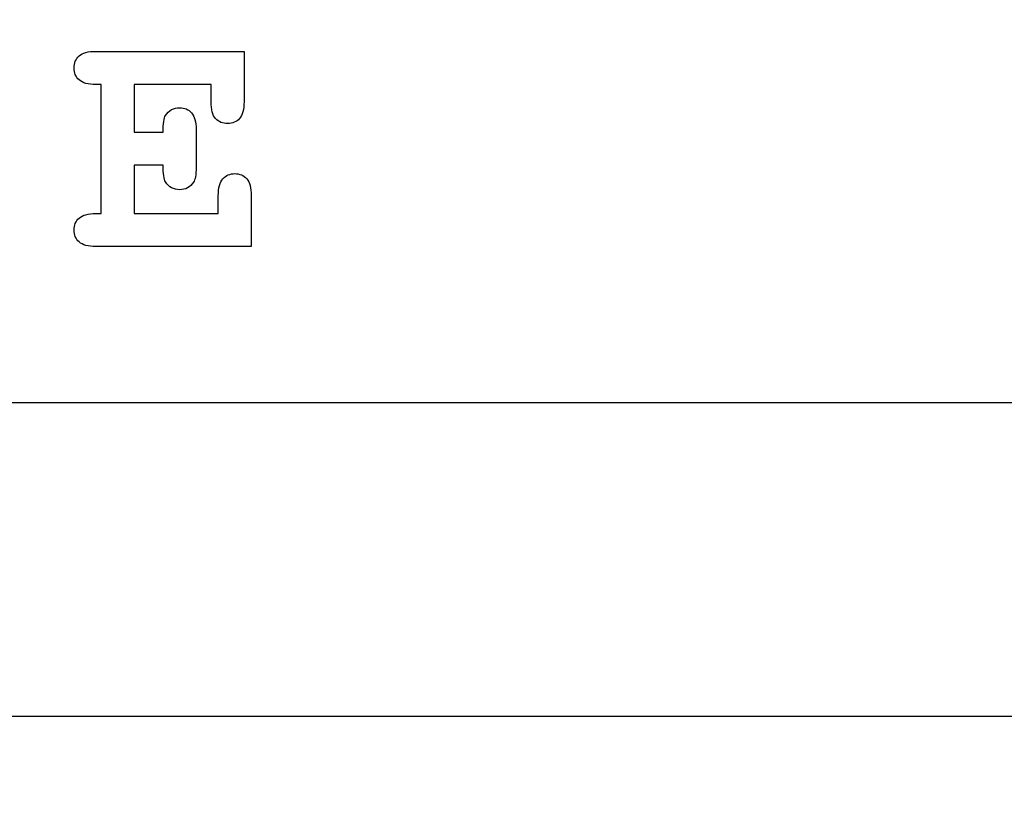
# Model space of a CAD drawing. Header units: millimetres. Extents: x -429 to 420, y -314 to 480.
# Tile 81 of 143: x 135 to 150, y -144 to -132. Entities that reach past the tile are written whole.
import ezdxf

# ---------------------------------------------------------------- set-up
doc = ezdxf.new("R2010")
doc.units = ezdxf.units.MM
doc.header["$MEASUREMENT"] = 0
doc.layers.add('Layer 1', color=7, linetype='Continuous')

msp = doc.modelspace()

# ---------------------------------------------------------------- linework, layer by layer
at = {"layer": 'Layer 1', "color": 7, "lineweight": 25}
for points, knots in [([(90.5906, -73.6678), (90.5906, -73.6678), (90.5906, -78.3454), (90.5906, -78.3454), (90.5906, -78.3454), (90.5906, -78.3454), (90.4599, -78.3454), (90.4599, -78.3454), (90.4599, -78.3454), (90.4599, -78.3454), (77.5281, -78.3454), (77.5281, -78.3454), (77.5281, -78.3454), (77.5281, -78.3454), (77.5281, -106.8299), (77.5281, -106.8299), (77.5281, -106.8299), (77.5281, -106.8299), (77.5281, -106.9106), (77.5281, -106.9106), (77.5281, -106.9106), (77.5281, -106.9106), (90.4599, -106.9106), (90.4599, -106.9106), (90.4599, -106.9106), (90.4599, -106.9106), (90.5906, -106.9106), (90.5906, -106.9106), (90.5906, -106.9106), (90.5906, -106.9106), (90.5906, -111.5075), (90.5906, -111.5075), (90.5906, -111.5075), (90.5906, -111.5075), (77.5279, -111.5072), (77.5279, -111.5072), (77.5279, -111.5072), (77.5279, -111.5072), (77.5279, -112.3012), (77.5279, -112.3012), (77.5279, -112.3012), (77.5279, -112.3012), (77.5279, -137.9436), (77.5279, -137.9436), (77.5279, -137.9436), (77.5279, -138.0124), (77.5377, -138.0844), (77.5522, -138.1574), (77.5522, -138.1574), (77.5522, -138.1574), (90.5723, -138.1574), (90.5723, -138.1574), (90.5723, -138.1574), (90.5723, -138.1574), (90.5723, -142.8349), (90.5723, -142.8349), (90.5723, -142.8349), (90.5723, -142.8349), (77.5278, -142.8349), (77.5278, -142.8349), (77.5278, -142.8349), (77.5278, -142.8349), (77.5278, -168.8493), (77.5278, -168.8493), (77.5278, -168.8493), (77.5278, -168.8493), (77.5278, -169.7613), (77.5278, -169.7613), (77.5278, -169.7613), (77.5278, -169.7613), (90.4596, -169.7612), (90.4596, -169.7612), (90.4596, -169.7612), (90.4596, -169.7612), (90.5903, -169.7612), (90.5903, -169.7612), (90.5903, -169.7612), (90.5903, -169.7612), (90.5903, -174.3205), (90.5903, -174.3205), (90.5903, -174.3205), (90.5903, -174.3205), (90.4596, -174.3205), (90.4596, -174.3205), (90.4596, -174.3205), (90.4596, -174.3205), (77.5278, -174.3205), (77.5278, -174.3205), (77.5278, -174.3205), (77.5278, -174.3205), (77.5278, -202.805), (77.5278, -202.805), (77.5278, -202.805), (77.5278, -202.805), (90.4596, -202.805), (90.4596, -202.805), (90.4596, -202.805), (90.4596, -202.805), (90.5903, -202.805), (90.5903, -202.805), (90.5903, -202.805), (90.5903, -202.805), (90.5903, -207.4826), (90.5903, -207.4826), (90.5903, -207.4826), (90.5903, -207.4826), (90.4596, -207.4826), (90.4596, -207.4826), (90.4596, -207.4826), (90.4596, -207.4826), (77.5278, -207.4826), (77.5278, -207.4826), (77.5278, -207.4826), (77.5278, -207.4826), (77.5278, -236.0354), (77.5278, -236.0354), (77.5278, -236.0354), (77.5278, -237.7774), (78.9401, -239.1898), (80.6822, -239.1898), (80.6822, -239.1898), (80.6822, -239.1898), (179.5024, -239.1898), (179.5024, -239.1898), (179.5024, -239.1898), (181.2444, -239.1898), (182.6568, -237.7775), (182.6568, -236.0354), (182.6568, -236.0354), (182.6568, -236.0354), (182.6568, -207.4826), (182.6568, -207.4826), (182.6568, -207.4826), (182.6568, -207.4826), (169.725, -207.4826), (169.725, -207.4826), (169.725, -207.4826), (169.725, -207.4826), (169.5943, -207.4826), (169.5943, -207.4826), (169.5943, -207.4826), (169.5943, -207.4826), (169.5943, -202.805), (169.5943, -202.805), (169.5943, -202.805), (169.5943, -202.805), (169.725, -202.805), (169.725, -202.805), (169.725, -202.805), (169.725, -202.805), (182.6568, -202.805), (182.6568, -202.805), (182.6568, -202.805), (182.6568, -202.805), (182.6568, -192.6122), (182.6568, -192.6122), (182.6568, -192.6122), (182.6568, -192.6122), (182.6568, -174.4388), (182.6568, -174.4388), (182.6568, -174.4388), (182.6568, -174.4388), (182.6568, -174.3205), (182.6568, -174.3205), (182.6568, -174.3205), (182.6568, -174.3205), (169.725, -174.3205), (169.725, -174.3205), (169.725, -174.3205), (169.725, -174.3205), (169.5943, -174.3205), (169.5943, -174.3205), (169.5943, -174.3205), (169.5943, -174.3205), (169.5943, -169.7612), (169.5943, -169.7612), (169.5943, -169.7612), (169.5943, -169.7612), (169.725, -169.7612), (169.725, -169.7612), (169.725, -169.7612), (169.725, -169.7612), (182.6568, -169.7612), (182.6568, -169.7612), (182.6568, -169.7612), (182.6568, -169.7612), (182.6568, -155.0414), (182.6568, -155.0414), (182.6568, -155.0414), (182.6568, -155.0414), (182.6568, -142.8348), (182.6568, -142.8348), (182.6568, -142.8348), (182.6568, -142.8348), (169.6123, -142.8349), (169.6123, -142.8349), (169.6123, -142.8349), (169.6123, -142.8349), (169.6123, -138.1574), (169.6123, -138.1574), (169.6123, -138.1574), (169.6123, -138.1574), (182.6324, -138.1574), (182.6324, -138.1574), (182.6324, -138.1574), (182.647, -138.0844), (182.6567, -138.0124), (182.6567, -137.9436), (182.6567, -137.9436), (182.6567, -137.9436), (182.6567, -129.7614), (182.6567, -129.7614), (182.6567, -129.7614), (182.6567, -129.7614), (182.6567, -111.507), (182.6567, -111.507), (182.6567, -111.507), (182.6567, -111.507), (169.594, -111.5073), (169.594, -111.5073), (169.594, -111.5073), (169.594, -111.5073), (169.594, -106.9104), (169.594, -106.9104), (169.594, -106.9104), (169.594, -106.9104), (169.7247, -106.9104), (169.7247, -106.9104), (169.7247, -106.9104), (169.7247, -106.9104), (182.6565, -106.9104), (182.6565, -106.9104), (182.6565, -106.9104), (182.6565, -106.9104), (182.6565, -92.1906), (182.6565, -92.1906), (182.6565, -92.1906), (182.6565, -92.1906), (182.6565, -78.3455), (182.6565, -78.3455), (182.6565, -78.3455), (182.6565, -78.3455), (169.7247, -78.3454), (169.7247, -78.3454), (169.7247, -78.3454), (169.7247, -78.3454), (169.594, -78.3454), (169.594, -78.3454), (169.594, -78.3454), (169.594, -78.3454), (169.594, -73.6678), (169.594, -73.6678), (169.594, -73.6678), (169.594, -73.6678), (169.7247, -73.6678), (169.7247, -73.6678), (169.7247, -73.6678), (169.7247, -73.6678), (182.6565, -73.6678), (182.6565, -73.6678), (182.6565, -73.6678), (182.6565, -73.6678), (182.6565, -44.6872), (182.6565, -44.6872), (182.6565, -44.6872), (182.6565, -42.9452), (181.2442, -41.5328), (179.5021, -41.5328), (179.5021, -41.5328), (179.5021, -41.5328), (80.6822, -41.5329), (80.6822, -41.5329), (80.6822, -41.5329), (78.9402, -41.5329), (77.5278, -42.9452), (77.5278, -44.6873), (77.5278, -44.6873), (77.5278, -44.6873), (77.5278, -73.6679), (77.5278, -73.6679), (77.5278, -73.6679), (77.5278, -73.6679), (90.4596, -73.6678), (90.4596, -73.6678), (90.4596, -73.6678), (90.4596, -73.6678), (90.5906, -73.6678), (90.5906, -73.6678)], [0, 0, 0, 0, 0.0136986, 0.0136986, 0.0136986, 0.0136986, 0.0273973, 0.0273973, 0.0273973, 0.0273973, 0.0410959, 0.0410959, 0.0410959, 0.0410959, 0.0547945, 0.0547945, 0.0547945, 0.0547945, 0.0684932, 0.0684932, 0.0684932, 0.0684932, 0.0821918, 0.0821918, 0.0821918, 0.0821918, 0.0958904, 0.0958904, 0.0958904, 0.0958904, 0.109589, 0.109589, 0.109589, 0.109589, 0.1232877, 0.1232877, 0.1232877, 0.1232877, 0.1369863, 0.1369863, 0.1369863, 0.1369863, 0.1506849, 0.1506849, 0.1506849, 0.1506849, 0.1643836, 0.1643836, 0.1643836, 0.1643836, 0.1780822, 0.1780822, 0.1780822, 0.1780822, 0.1917808, 0.1917808, 0.1917808, 0.1917808, 0.2054795, 0.2054795, 0.2054795, 0.2054795, 0.2191781, 0.2191781, 0.2191781, 0.2191781, 0.2328767, 0.2328767, 0.2328767, 0.2328767, 0.2465753, 0.2465753, 0.2465753, 0.2465753, 0.260274, 0.260274, 0.260274, 0.260274, 0.2739726, 0.2739726, 0.2739726, 0.2739726, 0.2876712, 0.2876712, 0.2876712, 0.2876712, 0.3013699, 0.3013699, 0.3013699, 0.3013699, 0.3150685, 0.3150685, 0.3150685, 0.3150685, 0.3287671, 0.3287671, 0.3287671, 0.3287671, 0.3424658, 0.3424658, 0.3424658, 0.3424658, 0.3561644, 0.3561644, 0.3561644, 0.3561644, 0.369863, 0.369863, 0.369863, 0.369863, 0.3835616, 0.3835616, 0.3835616, 0.3835616, 0.3972603, 0.3972603, 0.3972603, 0.3972603, 0.4109589, 0.4109589, 0.4109589, 0.4109589, 0.4246575, 0.4246575, 0.4246575, 0.4246575, 0.4383562, 0.4383562, 0.4383562, 0.4383562, 0.4520548, 0.4520548, 0.4520548, 0.4520548, 0.4657534, 0.4657534, 0.4657534, 0.4657534, 0.4794521, 0.4794521, 0.4794521, 0.4794521, 0.4931507, 0.4931507, 0.4931507, 0.4931507, 0.5068493, 0.5068493, 0.5068493, 0.5068493, 0.5205479, 0.5205479, 0.5205479, 0.5205479, 0.5342466, 0.5342466, 0.5342466, 0.5342466, 0.5479452, 0.5479452, 0.5479452, 0.5479452, 0.5616438, 0.5616438, 0.5616438, 0.5616438, 0.5753425, 0.5753425, 0.5753425, 0.5753425, 0.5890411, 0.5890411, 0.5890411, 0.5890411, 0.6027397, 0.6027397, 0.6027397, 0.6027397, 0.6164384, 0.6164384, 0.6164384, 0.6164384, 0.630137, 0.630137, 0.630137, 0.630137, 0.6438356, 0.6438356, 0.6438356, 0.6438356, 0.6575342, 0.6575342, 0.6575342, 0.6575342, 0.6712329, 0.6712329, 0.6712329, 0.6712329, 0.6849315, 0.6849315, 0.6849315, 0.6849315, 0.6986301, 0.6986301, 0.6986301, 0.6986301, 0.7123288, 0.7123288, 0.7123288, 0.7123288, 0.7260274, 0.7260274, 0.7260274, 0.7260274, 0.739726, 0.739726, 0.739726, 0.739726, 0.7534247, 0.7534247, 0.7534247, 0.7534247, 0.7671233, 0.7671233, 0.7671233, 0.7671233, 0.7808219, 0.7808219, 0.7808219, 0.7808219, 0.7945205, 0.7945205, 0.7945205, 0.7945205, 0.8082192, 0.8082192, 0.8082192, 0.8082192, 0.8219178, 0.8219178, 0.8219178, 0.8219178, 0.8356164, 0.8356164, 0.8356164, 0.8356164, 0.8493151, 0.8493151, 0.8493151, 0.8493151, 0.8630137, 0.8630137, 0.8630137, 0.8630137, 0.8767123, 0.8767123, 0.8767123, 0.8767123, 0.890411, 0.890411, 0.890411, 0.890411, 0.9041096, 0.9041096, 0.9041096, 0.9041096, 0.9178082, 0.9178082, 0.9178082, 0.9178082, 0.9315068, 0.9315068, 0.9315068, 0.9315068, 0.9452055, 0.9452055, 0.9452055, 0.9452055, 0.9589041, 0.9589041, 0.9589041, 0.9589041, 0.9726027, 0.9726027, 0.9726027, 0.9726027, 1, 1, 1, 1]), ([(161.7453, -142.8351), (161.7453, -142.8351), (98.4395, -142.8351), (98.4395, -142.8351), (98.4395, -142.8351), (98.4395, -142.8351), (98.4395, -138.1576), (98.4395, -138.1576), (98.4395, -138.1576), (98.4395, -138.1576), (161.7453, -138.1576), (161.7453, -138.1576), (161.7453, -138.1576), (161.7453, -138.1576), (161.7453, -142.8351), (161.7453, -142.8351)], [0, 0, 0, 0, 0.2, 0.2, 0.2, 0.2, 0.4, 0.4, 0.4, 0.4, 0.6, 0.6, 0.6, 0.6, 1, 1, 1, 1])]:
    msp.add_open_spline(points, degree=3, knots=knots, dxfattribs=at)
at = {"layer": 'Layer 1', "color": 114}
msp.add_open_spline([(138.1963, -134.7406), (138.1227, -134.7406), (138.0632, -134.7657), (138.0174, -134.8163), (138.0174, -134.8163), (137.9716, -134.8669), (137.9489, -134.951), (137.9489, -135.0695), (137.9489, -135.0695), (137.9489, -135.0695), (137.9489, -135.3359), (137.9489, -135.3359), (137.9489, -135.3359), (137.9489, -135.3359), (136.6937, -135.3359), (136.6937, -135.3359), (136.6937, -135.3359), (136.6937, -135.3359), (136.6937, -134.6136), (136.6937, -134.6136), (136.6937, -134.6136), (136.6937, -134.6136), (137.1258, -134.6136), (137.1258, -134.6136), (137.1258, -134.6136), (137.1258, -134.7432), (137.1377, -134.8266), (137.1618, -134.8634), (137.1618, -134.8634), (137.2113, -134.9417), (137.2817, -134.9809), (137.3729, -134.9809), (137.3729, -134.9809), (137.4594, -134.9809), (137.5279, -134.9433), (137.5793, -134.8679), (137.5793, -134.8679), (137.605, -134.8311), (137.6177, -134.7592), (137.6177, -134.652), (137.6177, -134.652), (137.6177, -134.652), (137.6177, -134.0855), (137.6177, -134.0855), (137.6177, -134.0855), (137.6177, -133.967), (137.5949, -133.8828), (137.5492, -133.8323), (137.5492, -133.8323), (137.5037, -133.7818), (137.4447, -133.7566), (137.3727, -133.7566), (137.3727, -133.7566), (137.2814, -133.7566), (137.211, -133.7958), (137.1616, -133.8741), (137.1616, -133.8741), (137.1375, -133.9109), (137.1256, -133.9934), (137.1256, -134.1212), (137.1256, -134.1212), (137.1256, -134.1212), (136.6934, -134.1212), (136.6934, -134.1212), (136.6934, -134.1212), (136.6934, -134.1212), (136.6934, -133.4108), (136.6934, -133.4108), (136.6934, -133.4108), (136.6934, -133.4108), (137.8407, -133.4108), (137.8407, -133.4108), (137.8407, -133.4108), (137.8407, -133.4108), (137.8407, -133.6674), (137.8407, -133.6674), (137.8407, -133.6674), (137.8407, -133.7859), (137.8635, -133.8698), (137.9092, -133.9195), (137.9092, -133.9195), (137.9549, -133.9692), (138.0145, -133.9938), (138.0881, -133.9938), (138.0881, -133.9938), (138.1617, -133.9938), (138.2209, -133.9687), (138.2656, -133.9181), (138.2656, -133.9181), (138.3103, -133.8676), (138.3328, -133.7842), (138.3328, -133.6673), (138.3328, -133.6673), (138.3328, -133.6673), (138.3328, -132.9185), (138.3328, -132.9185), (138.3328, -132.9185), (138.3328, -132.9185), (136.1249, -132.9161), (136.1249, -132.9161), (136.1249, -132.9161), (136.0064, -132.9161), (135.9222, -132.9389), (135.8717, -132.9846), (135.8717, -132.9846), (135.8214, -133.0301), (135.796, -133.0896), (135.796, -133.1635), (135.796, -133.1635), (135.796, -133.2371), (135.8211, -133.2966), (135.8717, -133.3424), (135.8717, -133.3424), (135.922, -133.3879), (136.0064, -133.4107), (136.1249, -133.4107), (136.1249, -133.4107), (136.1249, -133.4107), (136.2016, -133.4108), (136.2016, -133.4108), (136.2016, -133.4108), (136.2016, -133.4108), (136.2016, -135.3354), (136.2016, -135.3354), (136.2016, -135.3354), (136.2016, -135.3354), (136.1249, -135.3353), (136.1249, -135.3353), (136.1249, -135.3353), (136.008, -135.3353), (135.9241, -135.3583), (135.8728, -135.4038), (135.8728, -135.4038), (135.8215, -135.4493), (135.7961, -135.5083), (135.7961, -135.5803), (135.7961, -135.5803), (135.7961, -135.6539), (135.8212, -135.7134), (135.8718, -135.7592), (135.8718, -135.7592), (135.9221, -135.8047), (136.0065, -135.8275), (136.125, -135.8275), (136.125, -135.8275), (136.125, -135.8275), (138.4408, -135.8275), (138.4408, -135.8275), (138.4408, -135.8275), (138.4408, -135.8275), (138.4408, -135.0692), (138.4408, -135.0692), (138.4408, -135.0692), (138.4408, -134.9507), (138.418, -134.8665), (138.3723, -134.816), (138.3723, -134.816), (138.327, -134.7657), (138.2682, -134.7406), (138.1963, -134.7406)], degree=3, knots=[0, 0, 0, 0, 0.0243902, 0.0243902, 0.0243902, 0.0243902, 0.0487805, 0.0487805, 0.0487805, 0.0487805, 0.0731707, 0.0731707, 0.0731707, 0.0731707, 0.097561, 0.097561, 0.097561, 0.097561, 0.1219512, 0.1219512, 0.1219512, 0.1219512, 0.1463415, 0.1463415, 0.1463415, 0.1463415, 0.1707317, 0.1707317, 0.1707317, 0.1707317, 0.195122, 0.195122, 0.195122, 0.195122, 0.2195122, 0.2195122, 0.2195122, 0.2195122, 0.2439024, 0.2439024, 0.2439024, 0.2439024, 0.2682927, 0.2682927, 0.2682927, 0.2682927, 0.2926829, 0.2926829, 0.2926829, 0.2926829, 0.3170732, 0.3170732, 0.3170732, 0.3170732, 0.3414634, 0.3414634, 0.3414634, 0.3414634, 0.3658537, 0.3658537, 0.3658537, 0.3658537, 0.3902439, 0.3902439, 0.3902439, 0.3902439, 0.4146341, 0.4146341, 0.4146341, 0.4146341, 0.4390244, 0.4390244, 0.4390244, 0.4390244, 0.4634146, 0.4634146, 0.4634146, 0.4634146, 0.4878049, 0.4878049, 0.4878049, 0.4878049, 0.5121951, 0.5121951, 0.5121951, 0.5121951, 0.5365854, 0.5365854, 0.5365854, 0.5365854, 0.5609756, 0.5609756, 0.5609756, 0.5609756, 0.5853659, 0.5853659, 0.5853659, 0.5853659, 0.6097561, 0.6097561, 0.6097561, 0.6097561, 0.6341463, 0.6341463, 0.6341463, 0.6341463, 0.6585366, 0.6585366, 0.6585366, 0.6585366, 0.6829268, 0.6829268, 0.6829268, 0.6829268, 0.7073171, 0.7073171, 0.7073171, 0.7073171, 0.7317073, 0.7317073, 0.7317073, 0.7317073, 0.7560976, 0.7560976, 0.7560976, 0.7560976, 0.7804878, 0.7804878, 0.7804878, 0.7804878, 0.804878, 0.804878, 0.804878, 0.804878, 0.8292683, 0.8292683, 0.8292683, 0.8292683, 0.8536585, 0.8536585, 0.8536585, 0.8536585, 0.8780488, 0.8780488, 0.8780488, 0.8780488, 0.902439, 0.902439, 0.902439, 0.902439, 0.9268293, 0.9268293, 0.9268293, 0.9268293, 0.9512195, 0.9512195, 0.9512195, 0.9512195, 1, 1, 1, 1], dxfattribs=at)

doc.saveas('drawing.dxf')
